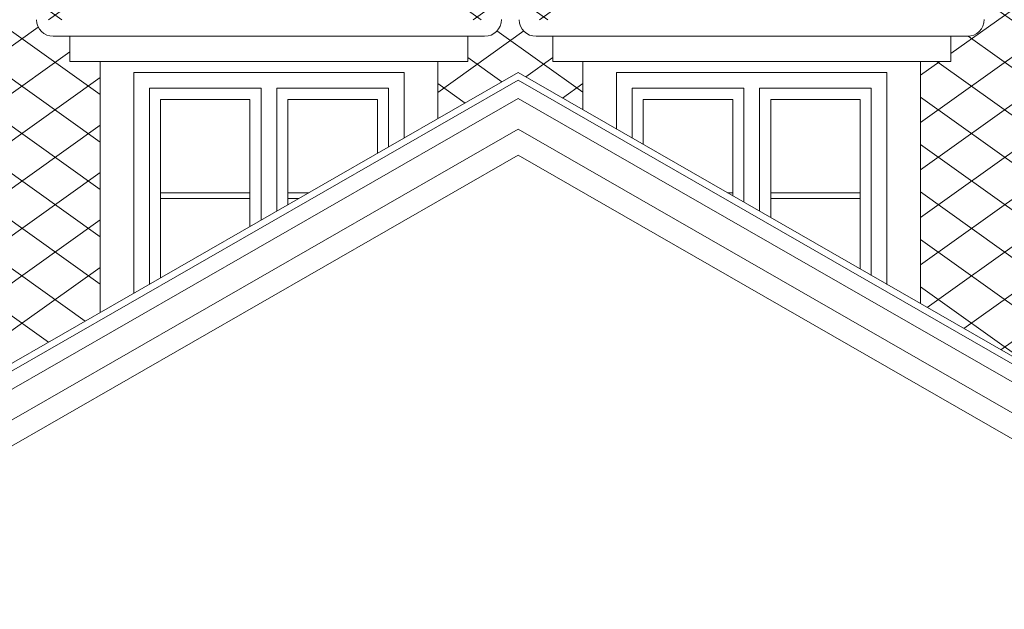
# Model space of a CAD drawing. Extents: x -394022 to -71759, y -12022 to 18278.
# Tile 71 of 91: x -109539 to -105134, y 7958 to 10595. Entities that reach past the tile are written whole.
import ezdxf

# ---------------------------------------------------------------- set-up
doc = ezdxf.new("R2010")
doc.units = 0
doc.header["$MEASUREMENT"] = 0
doc.layers.add('arch wypelnienia_Nr_Pióra__2', color=7, linetype='Continuous', lineweight=13, true_color=0x7f7f7f)
for name, color, linetype, lineweight in [('INWENT DACH_Nr_Pióra__21', 7, 'Continuous', 13), ('INWENT ODWODNIENIE_Nr_Pióra__5', 7, 'Continuous', 13), ('INWENT. OKNA_Nr_Pióra__21', 7, 'Continuous', 13), ('INWENT.ŚCIANY_Nr_Pióra__21', 7, 'Continuous', 13)]:
    doc.layers.add(name, color=color, linetype=linetype, lineweight=lineweight)

msp = doc.modelspace()

# ---------------------------------------------------------------- hatches: boundary and pattern name
at = {"layer": 'arch wypelnienia_Nr_Pióra__2', "linetype": 'Continuous'}
h = msp.add_hatch(dxfattribs=at)
h.set_pattern_fill('Concrete_Block', color=256, style=0, pattern_type=2)
h.set_pattern_definition([(35.5377, (-122447.8, 12100.65), (-148.4924, 106.066), []), (144.4623, (-122447.8, 12100.65), (148.4924, 106.066), [])])
h.paths.add_polyline_path([(-127128.7, 7957.6), (-115148.7, 7957.6), (-115148.7, 8488.2), (-115248.7, 8488.2), (-115248.7, 8588.2), (-115348.7, 8588.2), (-115348.7, 8708.2), (-115448.7, 8708.2), (-115448.7, 8778.2), (-115478.7, 8778.2), (-115478.7, 8808.2), (-110008.7, 8808.2), (-110000, 8813.2), (-111408.7, 8813.2), (-111408.7, 10408.2), (-111543.7, 10408.2), (-111543.7, 10520.3), (-111618.7, 10520.3, -0.411875), (-111693.7, 10594.7), (-111543.7, 10594.7), (-111543.7, 10618.2), (-110653.7, 11508.2), (-109763.7, 10618.2), (-109763.7, 10594.7), (-109613.7, 10594.7, -0.411851), (-109688.7, 10520.3), (-109763.7, 10520.3), (-109763.7, 10408.2), (-109898.7, 10408.2), (-109898.7, 8871.3), (-109178.7, 9284.7), (-109178.7, 10408.2), (-109313.7, 10408.2), (-109313.7, 10520.3), (-109388.7, 10520.3, -0.411875), (-109463.7, 10594.7), (-109313.7, 10594.7), (-109313.7, 10618.2), (-108423.7, 11508.2), (-108048.7, 11133.2), (-108048.7, 12100.6), (-118338.7, 12100.6), (-118338.7, 11062.7), (-119018.7, 11062.7), (-119018.7, 12100.6), (-122447.8, 12100.6)], flags=0)
h.paths.add_polyline_path([(-123013.7, 10594.7), (-122863.7, 10594.7), (-122863.7, 10618.2), (-121973.7, 11508.2), (-121083.7, 10618.2), (-121083.7, 10594.7), (-120933.7, 10594.7, -0.411875), (-121008.7, 10520.3), (-121083.7, 10520.3), (-121083.7, 10408.2), (-121218.7, 10408.2), (-121218.7, 8813.2), (-122728.7, 8813.2), (-122728.7, 10408.2), (-122863.7, 10408.2), (-122863.7, 10520.3), (-122938.7, 10520.3, -0.411875)], flags=0)
h.paths.add_polyline_path([(-120813.7, 10594.7), (-120663.7, 10594.7), (-120663.7, 10618.2), (-119773.7, 11508.2), (-118883.7, 10618.2), (-118883.7, 10594.7), (-118733.7, 10594.7, -0.411875), (-118808.7, 10520.3), (-118883.7, 10520.3), (-118883.7, 10408.2), (-119018.7, 10408.2), (-119018.7, 8813.2), (-120528.7, 8813.2), (-120528.7, 10408.2), (-120663.7, 10408.2), (-120663.7, 10520.3), (-120738.7, 10520.3, -0.411875)], flags=0)
h.paths.add_polyline_path([(-117908.7, 10520.3, -0.411875), (-117983.7, 10594.7), (-117833.7, 10594.7), (-117833.7, 10618.2), (-116943.7, 11508.2), (-116053.7, 10618.2), (-116053.7, 10594.7), (-115903.7, 10594.7, -0.411875), (-115978.7, 10520.3), (-116053.7, 10520.3), (-116053.7, 10408.2), (-116188.7, 10408.2), (-116188.7, 8813.2), (-117698.7, 8813.2), (-117698.7, 10408.2), (-117833.7, 10408.2), (-117833.7, 10520.3)], flags=0)
h.paths.add_polyline_path([(-113808.7, 10520.3, -0.411875), (-113883.7, 10594.7), (-113733.7, 10594.7), (-113733.7, 10618.2), (-112843.7, 11508.2), (-111953.7, 10618.2), (-111953.7, 10594.7), (-111803.7, 10594.7, -0.411875), (-111878.7, 10520.3), (-111953.7, 10520.3), (-111953.7, 10408.2), (-112088.7, 10408.2), (-112088.7, 8813.2), (-113598.7, 8813.2), (-113598.7, 10408.2), (-113733.7, 10408.2), (-113733.7, 10520.3)], flags=0)
h = msp.add_hatch(dxfattribs=at)
h.set_pattern_fill('Concrete_Block', color=256, style=0, pattern_type=2)
h.set_pattern_definition([(35.5377, (-95628.74, 12100.65), (-148.4924, 106.066), []), (144.4623, (-95628.74, 12100.65), (148.4924, 106.066), [])])
h.paths.add_polyline_path([(-106568.7, 12100.6), (-106568.7, 11203.2), (-106263.7, 11508.2), (-105373.7, 10618.2), (-105373.7, 10594.7), (-105223.7, 10594.7, -0.411875), (-105298.7, 10520.3), (-105373.7, 10520.3), (-105373.7, 10408.2), (-105508.7, 10408.2), (-105508.7, 9324.8), (-104758.7, 8894.3), (-104758.7, 10408.2), (-104893.7, 10408.2), (-104893.7, 10520.3), (-104968.7, 10520.3, -0.411875), (-105043.7, 10594.7), (-104893.7, 10594.7), (-104893.7, 10595.3), (-104893.7, 10618.2), (-104003.7, 11508.2), (-103113.7, 10618.2), (-103113.7, 10595.3), (-102963.7, 10595.3, -0.414214), (-103038.7, 10520.3), (-103113.7, 10520.3), (-103113.7, 10408.2), (-103248.7, 10408.2), (-103248.7, 8813.2), (-104617.4, 8813.2), (-104608.7, 8808.2), (-99138.7, 8808.2), (-99138.7, 8778.2), (-99168.7, 8778.2), (-99168.7, 8708.2), (-99268.7, 8708.2), (-99268.7, 8588.2), (-99368.7, 8588.2), (-99368.7, 8488.2), (-99468.7, 8488.2), (-99468.7, 7957.6), (-88298.7, 7957.6), (-88298.7, 7993.2), (-88318.7, 7993.2), (-88318.7, 8023.2), (-88338.7, 8023.2), (-88338.7, 8053.2), (-88358.7, 8053.2), (-88358.7, 8075), (-88367.1, 8075), (-88367.1, 8145.4), (-87898.7, 8765), (-87898.7, 10653.2), (-88098.7, 10653.2), (-88098.7, 10793.4), (-88173.7, 10793.4, -0.406237), (-88248.7, 10868.4), (-88098.7, 10869), (-86394.4, 12100.6), (-86948.7, 12100.6), (-86948.7, 11774.4), (-88138.7, 11774.4), (-88138.7, 12100.6), (-92528.7, 12100.6), (-92528.7, 12000.6), (-93328.7, 12000.6), (-93328.7, 12100.6), (-95628.7, 12100.6), (-95628.7, 11013.2), (-95133.7, 11508.2), (-94243.7, 10618.2), (-94243.7, 10594.7), (-94093.7, 10595.3, -0.414214), (-94168.7, 10520.3), (-94243.7, 10520.3), (-94243.7, 10408.2), (-94378.7, 10408.2), (-94378.7, 8813.2), (-95888.7, 8813.2), (-95888.7, 10408.2), (-96023.7, 10408.2), (-96023.7, 10520.3), (-96098.7, 10520.3, -0.411875), (-96173.7, 10594.7), (-96023.7, 10594.7), (-96023.7, 10595.3), (-96023.7, 10618.2), (-95703.8, 10938.1), (-96268.7, 10938.1), (-96268.7, 12100.6)], flags=0)
h.paths.add_polyline_path([(-91658.7, 10520.3, -0.411875), (-91733.7, 10594.7), (-91583.7, 10594.7), (-91583.7, 10618.2), (-90693.7, 11508.2), (-89803.7, 10618.2), (-89803.7, 10594.7), (-89653.7, 10594.7, -0.411875), (-89728.7, 10520.3), (-89803.7, 10520.3), (-89803.7, 10408.2), (-89938.7, 10408.2), (-89938.7, 8813.2), (-90088.7, 8813.2), (-91298.7, 8813.2), (-91448.7, 8813.2), (-91448.7, 10408.2), (-91583.7, 10408.2), (-91583.7, 10520.3)], flags=0)
h.paths.add_polyline_path([(-93948.7, 10520.3, -0.411875), (-94023.7, 10594.7), (-93873.7, 10594.7), (-93873.7, 10618.2), (-92983.7, 11508.2), (-92093.7, 10618.2), (-92093.7, 10594.7), (-91943.7, 10594.7, -0.411875), (-92018.7, 10520.3), (-92093.7, 10520.3), (-92093.7, 10408.2), (-92228.7, 10408.2), (-92228.7, 8813.2), (-92378.7, 8813.2), (-93588.7, 8813.2), (-93738.7, 8813.2), (-93738.7, 10408.2), (-93873.7, 10408.2), (-93873.7, 10520.3)], flags=0)
h.paths.add_polyline_path([(-98743.7, 10594.7), (-98593.7, 10594.7), (-98593.7, 10595.3), (-98593.7, 10618.2), (-97703.7, 11508.2), (-96813.7, 10618.2), (-96813.7, 10595.3), (-96663.7, 10595.3, -0.414214), (-96738.7, 10520.3), (-96813.7, 10520.3), (-96813.7, 10408.2), (-96948.7, 10408.2), (-96948.7, 8813.2), (-98458.7, 8813.2), (-98458.7, 10408.2), (-98593.7, 10408.2), (-98593.7, 10520.3), (-98668.7, 10520.3, -0.411875)], flags=0)
h.paths.add_polyline_path([(-102778.7, 10520.3, -0.411875), (-102853.7, 10594.7), (-102703.7, 10594.7), (-102703.7, 10595.3), (-102703.7, 10618.2), (-101813.7, 11508.2), (-100923.7, 10618.2), (-100923.7, 10595.3), (-100773.7, 10595.3, -0.414214), (-100848.7, 10520.3), (-100923.7, 10520.3), (-100923.7, 10408.2), (-101058.7, 10408.2), (-101058.7, 8813.2), (-102568.7, 8813.2), (-102568.7, 10408.2), (-102703.7, 10408.2), (-102703.7, 10520.3)], flags=0)
h = msp.add_hatch(dxfattribs=at)
h.set_pattern_fill('Concrete_Block', color=256, style=0, pattern_type=2)
h.set_pattern_definition([(35.538, (-107343.74, 10501.8), (-148.49, 106.066), []), (144.462, (-107343.74, 10501.8), (148.49, 106.066), [])])
h.paths.add_polyline_path([(-106919.8, 10852.1), (-107767.6, 10852.1), (-107533.7, 10618.2), (-107533.7, 10594.7), (-107383.7, 10594.7, -0.411875), (-107458.7, 10520.3), (-107533.7, 10520.3), (-107533.7, 10408.2), (-107668.7, 10408.2), (-107668.7, 10151.5), (-107308.7, 10358.2), (-107018.7, 10191.7), (-107018.7, 10408.2), (-107153.7, 10408.2), (-107153.7, 10520.3), (-107228.7, 10520.3, -0.411875), (-107303.7, 10594.7), (-107153.7, 10594.7), (-107153.7, 10618.2)], flags=0)

# ---------------------------------------------------------------- linework, layer by layer
at = {"layer": 'INWENT DACH_Nr_Pióra__21', "linetype": 'Continuous'}
for p, q in [((-109313.7, 10408.2), (-109313.7, 10520.3)), ((-107533.7, 10408.2), (-107533.7, 10520.3)), ((-107153.7, 10408.2), (-107153.7, 10520.3)), ((-105373.7, 10408.2), (-105373.7, 10520.3)), ((-109313.7, 10408.2), (-107533.7, 10408.2)), ((-107153.7, 10408.2), (-105373.7, 10408.2))]:
    msp.add_line(p, q, dxfattribs=at)
at = {"layer": 'INWENT ODWODNIENIE_Nr_Pióra__5', "linetype": 'Continuous'}
for p, q in [((-107458.7, 10520.3), (-109388.7, 10520.3)), ((-105298.7, 10520.3), (-107228.7, 10520.3))]:
    msp.add_line(p, q, dxfattribs=at)
for centre, start, end in [((-109388.7, 10595.3), 180.4578, 270), ((-107458.7, 10595.3), 270, 0), ((-107228.7, 10595.3), 180.4578, 270), ((-105298.7, 10595.3), 270, 0)]:
    msp.add_arc(centre, 75, start, end, dxfattribs=at)
at = {"layer": 'INWENT. OKNA_Nr_Pióra__21', "linetype": 'Continuous'}
for p, q in [((-108958.7, 10288.2), (-108458.7, 10288.2)), ((-108958.7, 9411), (-108958.7, 10288.2)), ((-108458.7, 9698), (-108458.7, 10288.2)), ((-108388.7, 10288.2), (-107888.7, 10288.2)), ((-108388.7, 9738.2), (-108388.7, 10288.2)), ((-107888.7, 10025.2), (-107888.7, 10288.2)), ((-106798.7, 10288.2), (-106298.7, 10288.2)), ((-106798.7, 10065.4), (-106798.7, 10288.2)), ((-106298.7, 9778.4), (-106298.7, 10288.2)), ((-106228.7, 10288.2), (-105728.7, 10288.2)), ((-106228.7, 9738.2), (-106228.7, 10288.2)), ((-105728.7, 9451.1), (-105728.7, 10288.2)), ((-108908.7, 10238.2), (-108508.7, 10238.2)), ((-108908.7, 9439.7), (-108908.7, 10238.2)), ((-108508.7, 9669.3), (-108508.7, 10238.2)), ((-108338.7, 10238.2), (-107938.7, 10238.2)), ((-108338.7, 9766.9), (-108338.7, 10238.2)), ((-107938.7, 9996.5), (-107938.7, 10238.2)), ((-106748.7, 10238.2), (-106348.7, 10238.2)), ((-106748.7, 10036.7), (-106748.7, 10238.2)), ((-106348.7, 9807.1), (-106348.7, 10238.2)), ((-106178.7, 10238.2), (-105778.7, 10238.2)), ((-106178.7, 9709.5), (-106178.7, 10238.2)), ((-105778.7, 9479.8), (-105778.7, 10238.2)), ((-108908.7, 9820.6), (-108508.7, 9820.6)), ((-108908.7, 9794.6), (-108508.7, 9794.6)), ((-108338.7, 9820.6), (-108245.2, 9820.6)), ((-108338.7, 9794.6), (-108290.5, 9794.6)), ((-106372.3, 9820.6), (-106348.7, 9820.6)), ((-106178.7, 9820.6), (-105778.7, 9820.6)), ((-106178.7, 9794.6), (-105778.7, 9794.6))]:
    msp.add_line(p, q, dxfattribs=at)
at = {"layer": 'INWENT.ŚCIANY_Nr_Pióra__21', "linetype": 'Continuous'}
for p, q in [((-109178.7, 10408.2), (-109178.7, 9284.7)), ((-107668.7, 10151.5), (-107668.7, 10408.2)), ((-107018.7, 10408.2), (-107018.7, 10191.7)), ((-105508.7, 9324.8), (-105508.7, 10408.2)), ((-107308.7, 10358.2), (-110008.7, 8808.2)), ((-109028.7, 10358.2), (-107818.7, 10358.2)), ((-109028.7, 10358.2), (-109028.7, 9370.8)), ((-107818.7, 10358.2), (-107818.7, 10065.4)), ((-107308.7, 10358.2), (-104608.7, 8808.2)), ((-106868.7, 10358.2), (-105658.7, 10358.2)), ((-106868.7, 10358.2), (-106868.7, 10105.6)), ((-105658.7, 10358.2), (-105658.7, 9411)), ((-107308.7, 10323.6), (-110000.7, 8778.2)), ((-107308.7, 10323.6), (-104616.7, 8778.2)), ((-107308.7, 10242.9), (-109982.1, 8708.2)), ((-107308.7, 10242.9), (-104635.4, 8708.2)), ((-107308.7, 10104.5), (-109950.1, 8588.2)), ((-107308.7, 10104.5), (-104667.4, 8588.2)), ((-107308.7, 9989.2), (-109923.4, 8488.2)), ((-107308.7, 9989.2), (-104694.1, 8488.2))]:
    msp.add_line(p, q, dxfattribs=at)

doc.saveas('drawing.dxf')
